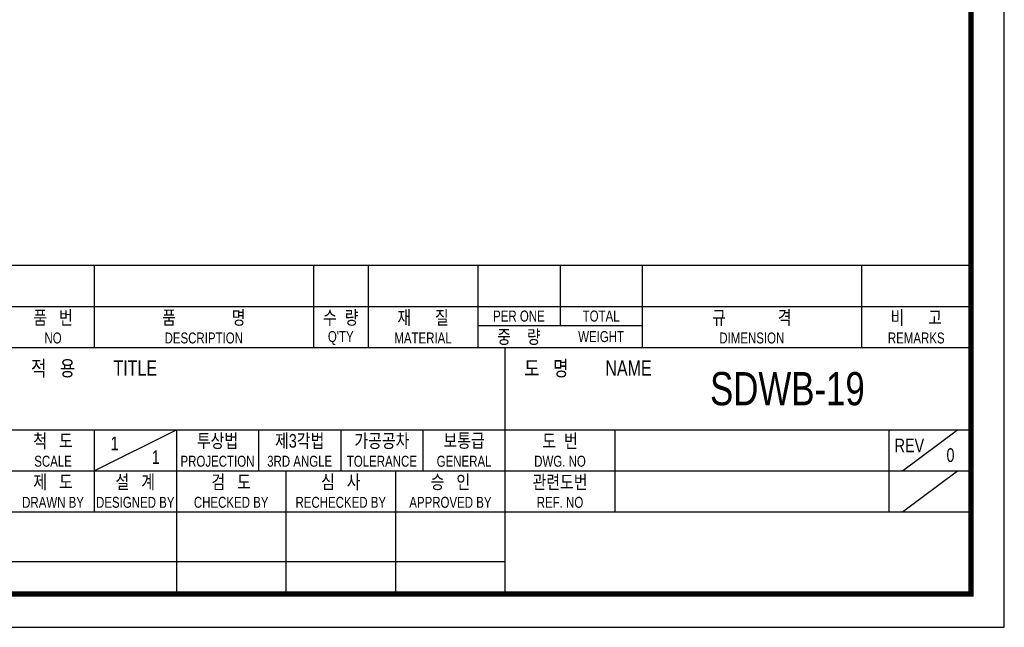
# Model space of a CAD drawing. Header units: millimetres. Extents: x 0 to 297, y 0 to 210.
# Tile 2 of 5: x 149 to 297, y 0 to 91. Entities that reach past the tile are written whole.
import ezdxf
from ezdxf.enums import TextEntityAlignment as Align

# ---------------------------------------------------------------- set-up
doc = ezdxf.new("R2010")
doc.units = ezdxf.units.MM
doc.header["$LTSCALE"] = 5
doc.layers.get('0').update_dxf_attribs({"linetype": 'CONTINUOUS'})
doc.layers.add('D', color=7, linetype='CONTINUOUS')
doc.styles.get("Standard").update_dxf_attribs({"font": 'Gulim.ttf', "width": 0.8, "height": 3})

msp = doc.modelspace()

# ---------------------------------------------------------------- linework, layer by layer
for p, q in [((292, 54.437), (147.8086, 54.437)), ((160.1679, 54.437), (160.1679, 42.0778)), ((193.1259, 54.437), (193.1259, 42.0778)), ((201.3654, 54.437), (201.3654, 42.0778)), ((217.8444, 54.437), (217.8444, 42.0778)), ((230.2037, 54.437), (230.2037, 45.3736)), ((242.563, 54.437), (242.563, 42.0778)), ((275.521, 54.437), (275.521, 42.0778)), ((147.8086, 48.2574), (292, 48.2574)), ((217.8444, 45.3736), (242.563, 45.3736)), ((147.8086, 42.0778), (292, 42.0778)), ((221.9642, 5), (221.9642, 42.0778)), ((147.8086, 29.7185), (292, 29.7185)), ((160.1679, 23.5389), (172.5271, 29.7185)), ((160.1679, 29.7185), (160.1679, 17.3593)), ((172.5271, 29.7185), (172.5271, 5)), ((184.8864, 29.7185), (184.8864, 23.5389)), ((197.2457, 29.7185), (197.2457, 23.5389)), ((209.6049, 29.7185), (209.6049, 23.5389)), ((238.4432, 29.7185), (238.4432, 17.3593)), ((279.6407, 29.7185), (279.6407, 17.3593)), ((281.7006, 23.5389), (289.9401, 29.7185)), ((147.8086, 23.5389), (221.9642, 23.5389)), ((189.0061, 23.5389), (189.0061, 5)), ((205.4852, 23.5389), (205.4852, 5)), ((221.9642, 23.5389), (292, 23.5389)), ((281.7006, 17.3593), (289.9401, 23.5389)), ((147.8086, 17.3593), (292, 17.3593)), ((147.8086, 9.8798), (221.9642, 9.8798))]:
    msp.add_line(p, q)
msp.add_lwpolyline([(297, 210), (0, 210), (0, 0), (297, 0)], close=True)
msp.add_lwpolyline([(292, 205, 0.8, 0.8, 0), (5, 205, 0.8, 0.8, 0), (5, 5, 0.8, 0.8, 0), (292, 5, 0.8, 0.8, 0)], format="xyseb", close=True)

# ---------------------------------------------------------------- texts
at = {"layer": 'D', "width": 0.8}
for s, height, p in [('품   번', 2.05988, (153.9882, 46.6095)), ('품              명', 2.059877, (176.6469, 46.6095)), ('수  량', 2.05988, (197.2457, 46.6095)), ('재      질', 2.05988, (209.6049, 46.6095)), ('PER ONE', 1.6479, (224.0241, 46.8155)), ('TOTAL', 1.6479, (236.3833, 46.8155)), ('규             격', 2.059877, (259.042, 46.6095)), ('비      고', 2.05988, (283.7605, 46.6095)), ('NO', 1.6479, (153.9882, 43.5197)), ('DESCRIPTION', 1.647902, (176.6469, 43.5197)), ("Q'TY", 1.6479, (197.2457, 43.5197)), ('MATERIAL', 1.6479, (209.6049, 43.5197)), ('중    량', 2.05988, (224.0241, 43.7257)), ('WEIGHT', 1.6479, (236.3833, 43.7257)), ('DIMENSION', 1.6479, (259.042, 43.5197)), ('REMARKS', 1.6479, (283.7605, 43.5197)), ('적   용', 2.30706, (153.9882, 38.988)), ('TITLE', 2.30706, (166.3475, 38.988)), ('도   명', 2.30706, (228.1438, 38.988)), ('NAME', 2.30706, (240.5031, 38.988)), ('SDWB-19', 5, (264.3938, 35.8982)), ('척   도', 2.05988, (153.9882, 28.0706)), ('투상법', 2.05988, (178.7068, 28.0706)), ('제3각법', 2.05988, (191.066, 28.0706)), ('가공공차', 2.05988, (203.4253, 28.0706)), ('도  번', 2.05988, (230.2037, 28.0706)), ('1', 2.0599, (163.2577, 27.6586)), ('보통급', 2.05988, (215.7845, 28.0706)), ('REV', 2.05988, (282.7306, 27.3497)), ('1', 2.0599, (169.4373, 25.5988)), ('0', 2.0599, (288.9102, 25.9078)), ('SCALE', 1.6479, (153.9882, 24.9808)), ('PROJECTION', 1.6479, (178.7068, 24.9808)), ('3RD ANGLE', 1.6479, (191.066, 24.9808)), ('TOLERANCE', 1.6479, (203.4253, 24.9808)), ('GENERAL', 1.6479, (215.7845, 24.9808)), ('DWG. NO', 1.6479, (230.2037, 24.9808)), ('제   도', 2.05988, (153.9882, 21.891)), ('설   계', 2.05988, (166.3475, 21.891)), ('검   도', 2.05988, (180.7666, 21.891)), ('심   사', 2.05988, (197.2457, 21.891)), ('승   인', 2.05988, (213.7247, 21.891)), ('관련도번', 2.05988, (230.2037, 21.891)), ('REF. NO', 1.6479, (230.2037, 18.8012))]:
    msp.add_text(s, height=height, dxfattribs=at).set_placement(p, align=Align.MIDDLE)
for s, height, p in [('DRAWN BY', 1.6479, (153.9882, 17.9772)), ('DESIGNED BY', 1.647902, (166.3475, 17.9772)), ('CHECKED BY', 1.6479, (180.7666, 17.9772)), ('RECHECKED BY', 1.647902, (197.2457, 17.9772)), ('APPROVED BY', 1.647902, (213.7247, 17.9772))]:
    msp.add_text(s, height=height, dxfattribs=at).set_placement(p, align=Align.CENTER)

doc.saveas('drawing.dxf')
